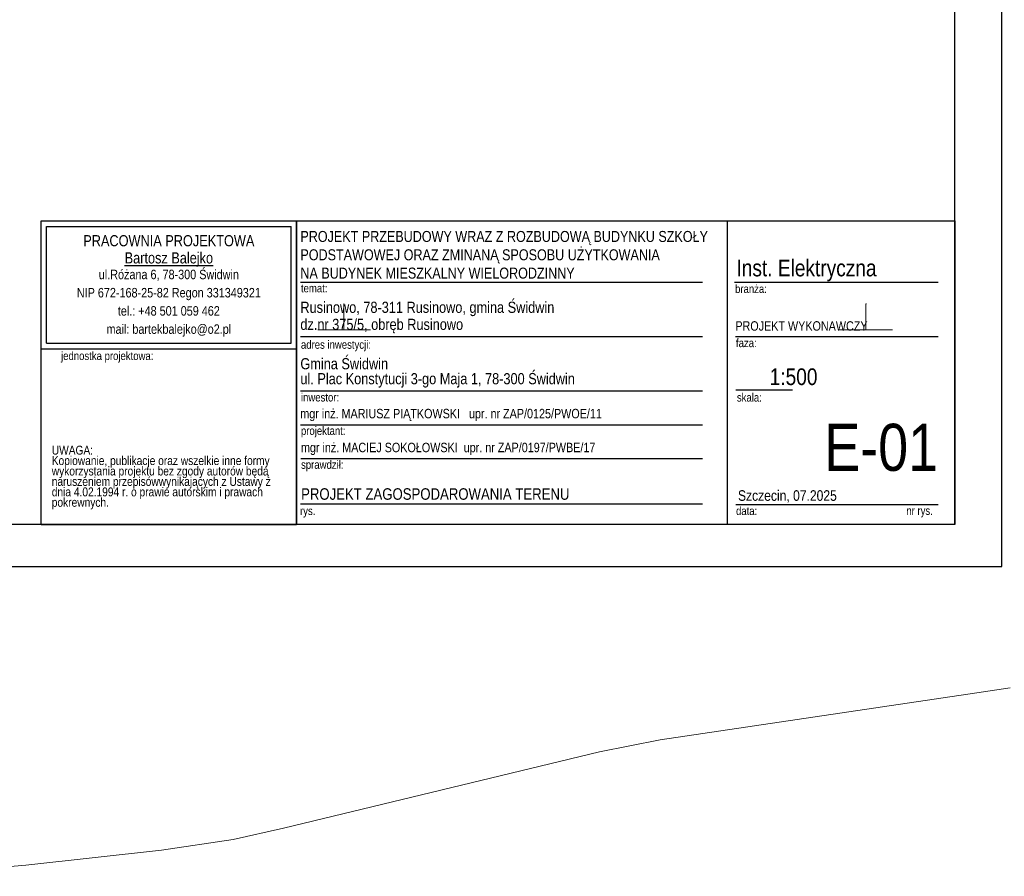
# Model space of a CAD drawing. Extents: x -198213 to 5540361, y 56395 to 5961443.
# Tile 4 of 76: x 5539619 to 5539713, y 5961198 to 5961280. Entities that reach past the tile are written whole.
import ezdxf

# ---------------------------------------------------------------- set-up
doc = ezdxf.new("R2010")
doc.units = 0
doc.header["$MEASUREMENT"] = 0
for name, color, linetype, lineweight in [('$ IE_OPISY', 7, 'Continuous', 25), ('0_Nr_Pióra__7', 8, 'Continuous', 13), ('kraweznik_Nr_Pióra__7', 8, 'Continuous', 13), ('Wstawianie_ramki_sekcyjnej_z_opisem_Nr_Pióra__7', 8, 'Continuous', 13)]:
    doc.layers.add(name, color=color, linetype=linetype, lineweight=lineweight)
doc.layers.add('$ IE_Tabele', color=7, linetype='Continuous')
doc.styles.add('GENERATED_STYLE_10', font='ARIALN.TTF')
doc.styles.add('GENERATED_STYLE_11', font='ARIALN.TTF')
doc.styles.add('GENERATED_STYLE_6', font='ARIALN.TTF')
doc.styles.add('GENERATED_STYLE_9', font='ARIALN.TTF')

# ---------------------------------------------------------------- blocks, each defined once
blk = doc.blocks.new('Tabela - A2 (420x594)')
at = {"layer": '$ IE_Tabele', "color": 7, "lineweight": 30}
for p, q in [((5458231.633, 5929467.866), (5458231.633, 5929677.866)), ((5458227.133, 5929471.866), (5458227.133, 5929673.866))]:
    blk.add_line(p, q, dxfattribs=at)
at = {"layer": '$ IE_Tabele', "lineweight": 30}
for p, q in [((5458227.133, 5929471.866), (5457942.633, 5929471.866)), ((5457934.633, 5929467.866), (5458231.633, 5929467.866))]:
    blk.add_line(p, q, dxfattribs=at)

msp = doc.modelspace()

# ---------------------------------------------------------------- linework, layer by layer
at = {"layer": '$ IE_Tabele', "color": 0, "linetype": 'Continuous'}
for p, q in [((5539621.016, 5961260.423), (5539645.484, 5961260.423)), ((5539621.016, 5961231.367), (5539621.016, 5961260.423)), ((5539621.016, 5961260.423), (5539708.516, 5961260.423)), ((5539621.548, 5961248.721), (5539621.548, 5961259.891)), ((5539621.548, 5961259.891), (5539644.953, 5961259.891)), ((5539644.953, 5961248.721), (5539644.953, 5961259.891)), ((5539645.484, 5961260.423), (5539645.484, 5961231.367)), ((5539645.484, 5961248.189), (5539645.484, 5961260.423)), ((5539686.708, 5961260.423), (5539686.708, 5961231.367)), ((5539708.516, 5961260.423), (5539708.516, 5961231.367)), ((5539645.484, 5961231.367), (5539645.484, 5961258.423)), ((5539645.846, 5961254.573), (5539684.345, 5961254.573)), ((5539687.404, 5961254.573), (5539706.901, 5961254.573)), ((5539645.846, 5961249.373), (5539684.345, 5961249.373)), ((5539687.492, 5961249.373), (5539706.901, 5961249.373)), ((5539621.548, 5961248.721), (5539644.953, 5961248.721)), ((5539621.016, 5961248.189), (5539645.484, 5961248.189)), ((5539645.846, 5961244.173), (5539684.345, 5961244.173)), ((5539687.551, 5961244.26), (5539692.949, 5961244.26)), ((5539645.846, 5961240.93), (5539684.345, 5961240.93)), ((5539645.899, 5961237.687), (5539684.345, 5961237.687)), ((5539645.846, 5961233.367), (5539684.345, 5961233.367)), ((5539687.551, 5961233.279), (5539698.96, 5961233.279)), ((5539698.96, 5961233.279), (5539706.901, 5961233.279)), ((5539621.016, 5961231.367), (5539645.484, 5961231.367)), ((5539708.516, 5961231.367), (5539645.484, 5961231.367))]:
    msp.add_line(p, q, dxfattribs=at)
at = {"layer": '0_Nr_Pióra__7', "linetype": 'Continuous'}
for p, q in [((5539650, 5961252.5), (5539650.05, 5961252.5)), ((5539700, 5961252.5), (5539700.05, 5961252.5)), ((5539647.5, 5961250), (5539647.55, 5961250)), ((5539650, 5961250), (5539650.05, 5961250)), ((5539652.5, 5961250), (5539652.55, 5961250)), ((5539697.5, 5961250), (5539697.55, 5961250)), ((5539700, 5961250), (5539700.05, 5961250)), ((5539702.5, 5961250), (5539702.55, 5961250))]:
    msp.add_line(p, q, dxfattribs=at)
at = {"layer": 'kraweznik_Nr_Pióra__7', "linetype": 'Continuous', "flags": 128}
msp.add_lwpolyline([(5539713.79, 5961215.75), (5539710.61, 5961215.28), (5539680.29, 5961210.78), (5539674.49, 5961209.63), (5539644.24, 5961202.32), (5539639.4, 5961201.24), (5539632.54, 5961200.21), (5539619.57, 5961198.76), (5539607.4, 5961197.71)], dxfattribs=at)
at = {"layer": 'Wstawianie_ramki_sekcyjnej_z_opisem_Nr_Pióra__7', "linetype": 'Continuous', "flags": 128}
for points in [[(5539650, 5961250), (5539650, 5961252.5)], [(5539650, 5961250), (5539650, 5961252.5)], [(5539700, 5961250), (5539700, 5961252.5)], [(5539700, 5961250), (5539700, 5961252.5)], [(5539647.5, 5961250), (5539652.5, 5961250)], [(5539647.5, 5961250), (5539652.5, 5961250)], [(5539697.5, 5961250), (5539702.5, 5961250)], [(5539697.5, 5961250), (5539702.5, 5961250)]]:
    msp.add_lwpolyline(points, dxfattribs=at)

# ---------------------------------------------------------------- block references
at = {"layer": '$ IE_OPISY'}
msp.add_blockref('Tabela - A2 (420x594)', (81481.383, 31759.501), dxfattribs=at)

# ---------------------------------------------------------------- texts
at = {"layer": '$ IE_Tabele', "color": 0, "linetype": 'Continuous'}
for s, insert, char_height, attachment_point, line_spacing_factor, style in [('{\\pt22543.3;PROJEKT PRZEBUDOWY WRAZ Z ROZBUDOWĄ BUDYNKU SZKOŁY \\P\\pt22543.3;PODSTAWOWEJ ORAZ ZMINANĄ SPOSOBU UŻYTKOWANIA \\P\\pt22543.3;NA BUDYNEK MIESZKALNY WIELORODZINNY}', (5539645.846, 5961254.894), 1.05, 7, 1.001884, 'GENERATED_STYLE_6'), ('{PRACOWNIA PROJEKTOWA\\P\\LBartosz Balejko}', (5539633.25, 5961259.067), 1.06383, 2, 0.926719, 'GENERATED_STYLE_10'), ('{Rusinowo, 78-311 Rusinowo, gmina Świdwin \\Pdz.nr 375/5, obręb Rusinowo}', (5539645.846, 5961249.678), 1.06383, 7, 0.918867, 'GENERATED_STYLE_9'), ('PROJEKT WYKONAWCZY', (5539687.492, 5961250.828), 0.9, 1, 0.923713, 'GENERATED_STYLE_9'), ('{Gmina Świdwin\\Pul. Plac Konstytucji 3-go Maja 1, 78-300 Świdwin}', (5539645.846, 5961244.478), 1.06383, 7, 0.807442, 'GENERATED_STYLE_9')]:
    msp.add_mtext(s, dxfattribs=dict(at, insert=insert, char_height=char_height, attachment_point=attachment_point, line_spacing_factor=line_spacing_factor, style=style))
for s, insert, char_height, attachment_point, style in [('Inst. Elektryczna', (5539687.598, 5961256.721), 1.5958, 1, 'GENERATED_STYLE_9'), ('{temat:}', (5539645.899, 5961254.391), 0.7979, 1, 'GENERATED_STYLE_9'), ('{branża:}', (5539687.463, 5961254.329), 0.7979, 1, 'GENERATED_STYLE_9'), ('{faza:}', (5539687.551, 5961249.148), 0.7979, 1, 'GENERATED_STYLE_9'), ('{adres inwestycji:}', (5539645.899, 5961248.992), 0.7979, 1, 'GENERATED_STYLE_9'), ('{jednostka projektowa:}', (5539622.931, 5961247.916), 0.7979, 1, 'GENERATED_STYLE_9'), ('\\pxi-5,l7t7;1:500', (5539687.587, 5961246.316), 1.5958, 1, 'GENERATED_STYLE_9'), ('{inwestor:}', (5539645.899, 5961243.948), 0.7979, 1, 'GENERATED_STYLE_9'), ('{skala:}', (5539687.639, 5961243.938), 0.7979, 1, 'GENERATED_STYLE_9'), ('mgr inż. MARIUSZ PIĄTKOWSKI   upr. nr ZAP/0125/PWOE/11', (5539645.834, 5961242.44), 0.9, 1, 'GENERATED_STYLE_9'), ('{projektant:}', (5539645.899, 5961240.748), 0.7979, 1, 'GENERATED_STYLE_9'), ('E-01', (5539706.901, 5961241.012), 4.5, 3, 'GENERATED_STYLE_9'), ('mgr inż. MACIEJ SOKOŁOWSKI  upr. nr ZAP/0197/PWBE/17', (5539645.899, 5961239.197), 0.9, 1, 'GENERATED_STYLE_9'), ('{sprawdził:}', (5539645.91, 5961237.505), 0.7979, 1, 'GENERATED_STYLE_9'), ('PROJEKT ZAGOSPODAROWANIA TERENU', (5539645.914, 5961234.844), 1.1, 1, 'GENERATED_STYLE_11'), ('Szczecin, 07.2025', (5539687.744, 5961234.654), 1.01064, 1, 'GENERATED_STYLE_9'), ('{rys.}', (5539645.809, 5961233.081), 0.7979, 1, 'GENERATED_STYLE_9'), ('{data:}', (5539687.558, 5961233.081), 0.7979, 1, 'GENERATED_STYLE_9'), ('{nr rys.}', (5539703.861, 5961233.097), 0.7979, 1, 'GENERATED_STYLE_9')]:
    msp.add_mtext(s, dxfattribs=dict(at, insert=insert, char_height=char_height, attachment_point=attachment_point, style=style))
at = {"layer": '$ IE_Tabele', "color": 0, "linetype": 'Continuous', "style": 'GENERATED_STYLE_9'}
for s, insert, char_height, width, attachment_point, line_spacing_factor in [('{ul.Różana 6, 78-300 Świdwin\\PNIP 672-168-25-82 Regon 331349321\\Ptel.: +48 501 059 462\\Pmail: bartekbalejko@o2.pl}', (5539633.25, 5961255.757), 0.90426, 23.40426, 2, 1.156383), ('{UWAGA:\\PKopiowanie, publikacje oraz wszelkie inne formy wykorzystania projektu bez zgody autorów będą naruszeniem przepisówwynikających z Ustawy z dnia 4.02.1994 r. o prawie autorskim i prawach pokrewnych.}', (5539622.042, 5961238.916), 0.851064, 22.41704, 1, 0.703415)]:
    msp.add_mtext(s, dxfattribs=dict(at, insert=insert, char_height=char_height, width=width, attachment_point=attachment_point, line_spacing_factor=line_spacing_factor))

doc.saveas('drawing.dxf')
